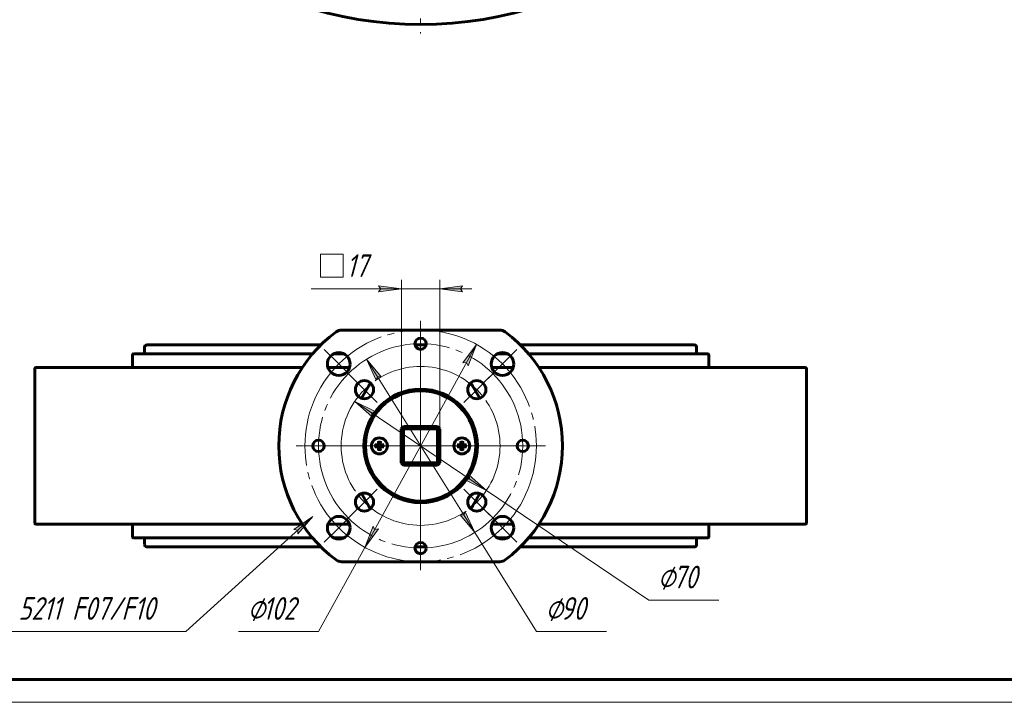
# Model space of a CAD drawing. Header units: millimetres. Extents: x 0 to 594, y 0 to 420.
# Tile 2 of 4: x 116 to 332, y 0 to 150. Entities that reach past the tile are written whole.
import ezdxf

# ---------------------------------------------------------------- set-up
doc = ezdxf.new("R2010")
doc.units = ezdxf.units.MM
for name, pattern in [('K5LT_AXLED', [28.899195, 24.399195, -1.5, 1.5, -1.5]), ('K5LT_BASIC', [0]), ('K5LT_THIN', [0])]:
    doc.linetypes.add(name, pattern=pattern)
doc.layers.add('Системный слой', color=7, linetype='Continuous')
doc.layers.add('Системный слой (1)', color=7, linetype='Continuous', true_color=0x6c6c6c)
doc.styles.add('KDIMTEXTSTYLE', font='txt', dxfattribs={"width": 0.96, "oblique": 15, "height": 5})
doc.styles.add('KTEXTSTYLE', font='txt', dxfattribs={"width": 0.96, "height": 5})
doc.dimstyles.new('KDIMSTYLE (0.50)', dxfattribs={"dimtxt": 5, "dimasz": 1, "dimexe": 2, "dimexo": 0, "dimgap": 1, "dimtad": 1, "dimlfac": 2, "dimtxsty": 'KDIMTEXTSTYLE', "dimsah": 1, "dimcen": 0, "dimdle": 1, "dimadec": 0, "dimazin": 0, "dimtfac": 0.667, "dimtmove": 0, "dimatfit": 3, "dimfxl": 1, "dimtvp": 1, "dimtolj": 1, "dimtzin": 0, "dimarcsym": 0})

# ---------------------------------------------------------------- blocks, each defined once
blk = doc.blocks.new('U1')
at = {"layer": 'Системный слой (1)', "color": 30, "linetype": 'K5LT_AXLED', "lineweight": 18, "true_color": 0xff8000}
blk.add_line((203.9, 234.23), (203.9, 147.23), dxfattribs=at)
blk = doc.blocks.new('D0')
at = {"layer": 'Системный слой (1)'}
for points in [[(255.09, 295.71), (257.75, 300), (254.07, 296.55), (254.9, 296.52)], [(150.05, 168.47), (153.72, 171.92), (152.9, 171.95), (152.7, 172.75)]]:
    blk.add_hatch(color=7, dxfattribs=at).paths.add_polyline_path(points)
at = {"layer": 'Системный слой (1)', "color": 7, "linetype": 'K5LT_THIN', "lineweight": 18, "true_color": 0xffffff}
for p, q in [((257.75, 300), (273.29, 318.98)), ((150.05, 168.47), (257.75, 300)), ((254.07, 296.55), (257.75, 300)), ((257.75, 300), (255.09, 295.71)), ((254.9, 296.52), (254.07, 296.55)), ((255.09, 295.71), (254.9, 296.52)), ((150.05, 168.47), (152.7, 172.75)), ((153.72, 171.92), (150.05, 168.47)), ((152.7, 172.75), (152.9, 171.95)), ((152.9, 171.95), (153.72, 171.92))]:
    blk.add_line(p, q, dxfattribs=at)
blk.add_wipeout([(275.29, 319.98), (275.29, 327.36), (288.98, 327.36), (288.98, 319.98)]).dxf.layer = 'Системный слой (1)'
blk.add_line((273.29, 318.98), (291.55, 318.98), dxfattribs=at)
at = {"layer": 'Системный слой (1)', "color": 7, "char_height": 5, "attachment_point": 1, "style": 'KTEXTSTYLE'}
for s, insert in [('\\fArial|b0|c204|p34;\\H5.0;\\W1.000;\\Q15;\\fGOST Type AU|b0|i0|c204|p34;\\Q15;\\W0.960;⌀', (275.29, 326.57)), ('\\fArial|b0|c204|p34;\\H5.0;\\W1.000;\\Q15;\\fGOST Type AU|b0|i0|c204|p34;\\Q15;\\W0.960;340', (278.6, 326.57))]:
    blk.add_mtext(s, dxfattribs=dict(at, insert=insert))
blk = doc.blocks.new('KDIMARROW_01')
at = {"layer": 'Системный слой'}
blk.add_hatch(color=0, dxfattribs=at).paths.add_polyline_path([(-5, -0.66), (0, 0), (-5, 0.66), (-4.5, 0)])
at = {"layer": 'Системный слой', "color": 0, "linetype": 'K5LT_THIN', "lineweight": 18}
for p, q in [((-4.5, 0), (-5, 0.66)), ((-5, 0.66), (0, 0)), ((0, 0), (-5, -0.66)), ((-5, -0.66), (-4.5, 0))]:
    blk.add_line(p, q, dxfattribs=at)
at = {"layer": 'Системный слой (1)', "color": 0, "linetype": 'K5LT_THIN', "lineweight": 18}
blk.add_line((203.9, 234.23), (203.4, 234.23), dxfattribs=at)
blk = doc.blocks.new('U8')
at = {"layer": 'Системный слой (1)', "color": 143, "linetype": 'K5LT_BASIC', "lineweight": 60, "true_color": 0x33acca}
for p, q in [((181.95, 78.71), (143.6, 78.71)), ((205.12, 78.71), (202.67, 78.71)), ((264.2, 78.71), (225.84, 78.71))]:
    blk.add_line(p, q, dxfattribs=at)
blk = doc.blocks.new('U9')
at = {"layer": 'Системный слой (1)', "color": 143, "linetype": 'K5LT_BASIC', "lineweight": 60, "true_color": 0x33acca}
for p, q in [((264.7, 78.21), (264.7, 76.71)), ((264.7, 36.21), (264.7, 34.71))]:
    blk.add_line(p, q, dxfattribs=at)
blk = doc.blocks.new('U10')
at = {"layer": 'Системный слой (1)', "color": 143, "linetype": 'K5LT_BASIC', "lineweight": 60, "true_color": 0x33acca}
for p, q in [((150.33, 34.21), (152.06, 34.21)), ((255.73, 34.21), (257.46, 34.21))]:
    blk.add_line(p, q, dxfattribs=at)
blk = doc.blocks.new('U11')
at = {"layer": 'Системный слой (1)', "color": 143, "linetype": 'K5LT_BASIC', "lineweight": 60, "true_color": 0x33acca}
for p, q in [((140.65, 36.21), (180.1, 36.21)), ((184.71, 36.21), (187.02, 36.21)), ((220.78, 36.21), (223.08, 36.21)), ((227.7, 36.21), (267.15, 36.21))]:
    blk.add_line(p, q, dxfattribs=at)
blk = doc.blocks.new('U12')
at = {"layer": 'Системный слой (1)', "color": 143, "linetype": 'K5LT_BASIC', "lineweight": 60, "true_color": 0x33acca}
for p, q in [((180.1, 76.71), (140.65, 76.71)), ((187.02, 76.71), (184.71, 76.71)), ((223.08, 76.71), (220.78, 76.71)), ((267.15, 76.71), (227.7, 76.71))]:
    blk.add_line(p, q, dxfattribs=at)
blk = doc.blocks.new('U13')
at = {"layer": 'Системный слой (1)', "color": 143, "linetype": 'K5LT_BASIC', "lineweight": 60, "true_color": 0x33acca}
for p, q in [((143.1, 78.21), (143.1, 76.71)), ((143.1, 36.21), (143.1, 34.71))]:
    blk.add_line(p, q, dxfattribs=at)
blk = doc.blocks.new('U14')
at = {"layer": 'Системный слой (1)', "color": 143, "linetype": 'K5LT_BASIC', "lineweight": 60, "true_color": 0x33acca}
for p, q in [((188.24, 73.71), (183.49, 73.71)), ((224.3, 73.71), (219.55, 73.71))]:
    blk.add_line(p, q, dxfattribs=at)
blk = doc.blocks.new('U15')
at = {"layer": 'Системный слой (1)', "color": 143, "linetype": 'K5LT_BASIC', "lineweight": 60, "true_color": 0x33acca}
for p, q in [((119.15, 39.21), (156.68, 39.21)), ((251.12, 39.21), (288.65, 39.21))]:
    blk.add_line(p, q, dxfattribs=at)
blk = doc.blocks.new('U16')
at = {"layer": 'Системный слой (1)', "color": 143, "linetype": 'K5LT_BASIC', "lineweight": 60, "true_color": 0x33acca}
for p, q in [((143.6, 34.21), (181.95, 34.21)), ((202.67, 34.21), (205.12, 34.21)), ((225.84, 34.21), (264.2, 34.21))]:
    blk.add_line(p, q, dxfattribs=at)
blk = doc.blocks.new('U17')
at = {"layer": 'Системный слой (1)', "color": 143, "linetype": 'K5LT_BASIC', "lineweight": 60, "true_color": 0x33acca}
for p, q in [((183.49, 39.21), (188.24, 39.21)), ((219.55, 39.21), (224.3, 39.21)), ((229.95, 39.21), (247.16, 39.21))]:
    blk.add_line(p, q, dxfattribs=at)
blk = doc.blocks.new('U18')
at = {"layer": 'Системный слой (1)', "color": 143, "linetype": 'K5LT_BASIC', "lineweight": 60, "true_color": 0x33acca}
for p, q in [((156.68, 73.71), (119.15, 73.71)), ((288.65, 73.71), (251.12, 73.71))]:
    blk.add_line(p, q, dxfattribs=at)
blk = doc.blocks.new('U19')
at = {"layer": 'Системный слой (1)', "color": 30, "linetype": 'K5LT_AXLED', "lineweight": 18, "true_color": 0xff8000}
for p, q in [((203.9, 83.96), (203.9, 56.46)), ((185.87, 74.49), (182.68, 77.67)), ((221.93, 74.49), (225.11, 77.67)), ((189.05, 71.3), (185.87, 74.49)), ((218.75, 71.3), (221.93, 74.49)), ((203.9, 56.46), (176.4, 56.46)), ((203.9, 56.46), (203.9, 28.96)), ((231.4, 56.46), (203.9, 56.46)), ((189.05, 41.61), (185.87, 38.42)), ((218.75, 41.61), (221.93, 38.42)), ((185.87, 38.42), (182.68, 35.24)), ((221.93, 38.42), (225.11, 35.24))]:
    blk.add_line(p, q, dxfattribs=at)
for start, end in [(45, 135), (135, 225), (315, 45), (225, 315)]:
    blk.add_arc((203.9, 56.46), 25.5, start, end, dxfattribs=at)
blk = doc.blocks.new('U20')
at = {"layer": 'Системный слой (1)', "color": 30, "linetype": 'K5LT_AXLED', "lineweight": 18, "true_color": 0xff8000}
for p, q in [((203.9, 75.96), (203.9, 56.46)), ((191.52, 68.83), (188.69, 71.66)), ((216.27, 68.83), (219.1, 71.66)), ((194.35, 66), (191.52, 68.83)), ((213.44, 66), (216.27, 68.83)), ((203.9, 56.46), (184.4, 56.46)), ((203.9, 56.46), (203.9, 36.96)), ((223.4, 56.46), (203.9, 56.46)), ((194.35, 46.91), (191.52, 44.08)), ((213.44, 46.91), (216.27, 44.08)), ((191.52, 44.08), (188.69, 41.25)), ((216.27, 44.08), (219.1, 41.25))]:
    blk.add_line(p, q, dxfattribs=at)
for start, end in [(45, 135), (135, 225), (315, 45), (225, 315)]:
    blk.add_arc((203.9, 56.46), 17.5, start, end, dxfattribs=at)
blk = doc.blocks.new('U21')
at = {"layer": 'Системный слой (1)', "color": 30, "linetype": 'K5LT_AXLED', "lineweight": 18, "true_color": 0xff8000}
for p, q in [((203.9, 82.21), (203.9, 78.96)), ((203.9, 78.96), (203.9, 56.46)), ((181.4, 56.46), (178.15, 56.46)), ((203.9, 56.46), (181.4, 56.46)), ((203.9, 56.46), (203.9, 33.96)), ((226.4, 56.46), (203.9, 56.46)), ((229.65, 56.46), (226.4, 56.46)), ((203.9, 33.96), (203.9, 30.71))]:
    blk.add_line(p, q, dxfattribs=at)
for start, end in [(90, 180), (0, 90), (180, 270), (270, 0)]:
    blk.add_arc((203.9, 56.46), 22.5, start, end, dxfattribs=at)
blk = doc.blocks.new('D6')
at = {"layer": 'Системный слой (1)'}
for points in [[(214.36, 74.1), (216.19, 78.8), (213.21, 74.73), (214.02, 74.85)], [(191.6, 34.12), (194.59, 38.18), (193.77, 38.06), (193.44, 38.81)]]:
    blk.add_hatch(color=7, dxfattribs=at).paths.add_polyline_path(points)
at = {"layer": 'Системный слой (1)', "color": 7, "linetype": 'K5LT_THIN', "lineweight": 18, "true_color": 0xffffff}
for p, q in [((216.19, 78.8), (191.6, 34.12)), ((213.21, 74.73), (216.19, 78.8)), ((216.19, 78.8), (214.36, 74.1)), ((214.02, 74.85), (213.21, 74.73)), ((214.36, 74.1), (214.02, 74.85)), ((191.6, 34.12), (193.44, 38.81)), ((194.59, 38.18), (191.6, 34.12)), ((193.44, 38.81), (193.77, 38.06)), ((193.77, 38.06), (194.59, 38.18)), ((191.6, 34.12), (181.4, 15.58))]:
    blk.add_line(p, q, dxfattribs=at)
blk.add_wipeout([(165.8, 16.58), (165.8, 23.96), (178.85, 23.96), (178.85, 16.58)]).dxf.layer = 'Системный слой (1)'
blk.add_line((181.4, 15.58), (163.8, 15.58), dxfattribs=at)
at = {"layer": 'Системный слой (1)', "color": 7, "char_height": 5, "attachment_point": 1, "style": 'KTEXTSTYLE'}
for s, insert in [('\\fArial|b0|c204|p34;\\H5.0;\\W1.000;\\Q15;\\fGOST Type AU|b0|i0|c204|p34;\\Q15;\\W0.960;⌀', (165.8, 23.16)), ('\\fArial|b0|c204|p34;\\H5.0;\\W1.000;\\Q15;\\fGOST Type AU|b0|i0|c204|p34;\\Q15;\\W0.960;102', (169.11, 23.16))]:
    blk.add_mtext(s, dxfattribs=dict(at, insert=insert))
blk = doc.blocks.new('D7')
at = {"layer": 'Системный слой (1)'}
for points in [[(195.19, 71.65), (191.99, 75.55), (194.08, 70.96), (194.37, 71.73)], [(215.81, 37.37), (213.72, 41.96), (213.42, 41.18), (212.6, 41.26)]]:
    blk.add_hatch(color=7, dxfattribs=at).paths.add_polyline_path(points)
at = {"layer": 'Системный слой (1)', "color": 7, "linetype": 'K5LT_THIN', "lineweight": 18, "true_color": 0xffffff}
for p, q in [((191.99, 75.55), (195.19, 71.65)), ((194.08, 70.96), (191.99, 75.55)), ((191.99, 75.55), (215.81, 37.37)), ((194.37, 71.73), (194.08, 70.96)), ((195.19, 71.65), (194.37, 71.73)), ((215.81, 37.37), (212.6, 41.26)), ((212.6, 41.26), (213.42, 41.18)), ((213.42, 41.18), (213.72, 41.96)), ((213.72, 41.96), (215.81, 37.37)), ((215.81, 37.37), (229.4, 15.58))]:
    blk.add_line(p, q, dxfattribs=at)
blk.add_wipeout([(231.4, 16.58), (231.4, 23.96), (242.42, 23.96), (242.42, 16.58)]).dxf.layer = 'Системный слой (1)'
blk.add_line((229.4, 15.58), (244.87, 15.58), dxfattribs=at)
at = {"layer": 'Системный слой (1)', "color": 7, "char_height": 5, "attachment_point": 1, "style": 'KTEXTSTYLE'}
for s, insert in [('\\fArial|b0|c204|p34;\\H5.0;\\W1.000;\\Q15;\\fGOST Type AU|b0|i0|c204|p34;\\Q15;\\W0.960;⌀', (231.4, 23.16)), ('\\fArial|b0|c204|p34;\\H5.0;\\W1.000;\\Q15;\\fGOST Type AU|b0|i0|c204|p34;\\Q15;\\W0.960;90', (234.7, 23.16))]:
    blk.add_mtext(s, dxfattribs=dict(at, insert=insert))
blk = doc.blocks.new('D8')
at = {"layer": 'Системный слой (1)'}
for points in [[(193.91, 64), (189.4, 66.26), (193.17, 62.91), (193.13, 63.74)], [(218.39, 46.65), (214.62, 50), (214.67, 49.17), (213.88, 48.91)]]:
    blk.add_hatch(color=7, dxfattribs=at).paths.add_polyline_path(points)
at = {"layer": 'Системный слой (1)', "color": 7, "linetype": 'K5LT_THIN', "lineweight": 18, "true_color": 0xffffff}
for p, q in [((189.4, 66.26), (193.91, 64)), ((193.17, 62.91), (189.4, 66.26)), ((189.4, 66.26), (218.39, 46.65)), ((193.91, 64), (193.13, 63.74)), ((193.13, 63.74), (193.17, 62.91)), ((214.67, 49.17), (214.62, 50)), ((214.62, 50), (218.39, 46.65)), ((213.88, 48.91), (214.67, 49.17)), ((218.39, 46.65), (213.88, 48.91)), ((218.39, 46.65), (254.15, 22.48))]:
    blk.add_line(p, q, dxfattribs=at)
blk.add_wipeout([(256.15, 23.48), (256.15, 30.87), (267.16, 30.87), (267.16, 23.48)]).dxf.layer = 'Системный слой (1)'
blk.add_line((254.15, 22.48), (269.62, 22.48), dxfattribs=at)
at = {"layer": 'Системный слой (1)', "color": 7, "char_height": 5, "attachment_point": 1, "style": 'KTEXTSTYLE'}
for s, insert in [('\\fArial|b0|c204|p34;\\H5.0;\\W1.000;\\Q15;\\fGOST Type AU|b0|i0|c204|p34;\\Q15;\\W0.960;⌀', (256.15, 30.07)), ('\\fArial|b0|c204|p34;\\H5.0;\\W1.000;\\Q15;\\fGOST Type AU|b0|i0|c204|p34;\\Q15;\\W0.960;70', (259.45, 30.07))]:
    blk.add_mtext(s, dxfattribs=dict(at, insert=insert))
blk = doc.blocks.new('D9')
at = {"layer": 'Системный слой (1)'}
blk.add_hatch(color=7, dxfattribs=at).paths.add_polyline_path([(212.65, 91.05), (213.15, 91.71), (208.15, 91.05), (213.15, 90.39)])
at = {"layer": 'Системный слой (1)', "color": 7, "linetype": 'K5LT_THIN', "lineweight": 18, "true_color": 0xffffff}
for p, q in [((199.65, 60.21), (199.65, 93.05)), ((208.15, 60.21), (208.15, 93.05)), ((213.15, 91.71), (208.15, 91.05)), ((212.65, 91.05), (213.15, 91.71)), ((199.65, 91.05), (208.15, 91.05)), ((208.15, 91.05), (213.15, 90.39)), ((208.15, 91.05), (215.15, 91.05)), ((213.15, 90.39), (212.65, 91.05))]:
    blk.add_line(p, q, dxfattribs=at)
blk.add_wipeout([(181.82, 92.05), (181.82, 99.43), (194.13, 99.43), (194.13, 92.05)]).dxf.layer = 'Системный слой (1)'
at = {"layer": 'Системный слой (1)'}
blk.add_hatch(color=7, dxfattribs=at).paths.add_polyline_path([(194.65, 90.39), (199.65, 91.05), (194.65, 91.71), (195.15, 91.05)])
at = {"layer": 'Системный слой (1)', "color": 7, "linetype": 'K5LT_THIN', "lineweight": 18, "true_color": 0xffffff}
for p, q in [((181.82, 93.64), (181.82, 98.64)), ((181.82, 98.64), (186.82, 98.64)), ((186.82, 98.64), (186.82, 93.64)), ((186.82, 93.64), (181.82, 93.64)), ((199.65, 91.05), (194.65, 91.71)), ((194.65, 91.71), (195.15, 91.05)), ((199.65, 91.05), (179.82, 91.05)), ((199.65, 91.05), (192.65, 91.05)), ((195.15, 91.05), (194.65, 90.39)), ((194.65, 90.39), (199.65, 91.05))]:
    blk.add_line(p, q, dxfattribs=at)
at = {"layer": 'Системный слой (1)', "color": 7, "insert": (187.54, 98.64), "char_height": 5, "attachment_point": 1, "style": 'KTEXTSTYLE'}
blk.add_mtext('\\fArial|b0|c204|p34;\\H5.0;\\W1.000;\\Q15;\\fGOST Type AU|b0|i0|c204|p34;\\Q15;\\W0.960;17', dxfattribs=at)
blk = doc.blocks.new('U22')
at = {"layer": 'Системный слой (1)'}
blk.add_hatch(color=7, dxfattribs=at).paths.add_polyline_path([(176.88, 37.08), (180.15, 40.92), (176, 38.06), (176.81, 37.9)])
at = {"layer": 'Системный слой (1)', "color": 7, "linetype": 'K5LT_THIN', "lineweight": 18, "true_color": 0xffffff}
for p, q in [((152.15, 15.58), (180.15, 40.92)), ((176, 38.06), (180.15, 40.92)), ((180.15, 40.92), (176.88, 37.08)), ((176.81, 37.9), (176, 38.06)), ((176.88, 37.08), (176.81, 37.9)), ((152.15, 15.58), (103.2, 15.58))]:
    blk.add_line(p, q, dxfattribs=at)
at = {"layer": 'Системный слой (1)', "color": 7, "insert": (105.2, 23.16), "char_height": 5, "attachment_point": 1, "style": 'KTEXTSTYLE'}
blk.add_mtext('\\fArial|b0|c204|p34;\\H5.0;\\W1.000;\\Q15;\\fGOST Type AU|b0|i0|c204|p34;\\Q15;\\W0.960;ISO 5211 F07/F10', dxfattribs=at)
blk = doc.blocks.new('U23')
at = {"color": 143, "linetype": 'K5LT_BASIC', "lineweight": 60, "true_color": 0x33acca}
blk.add_line((589, 5), (20, 5), dxfattribs=at)
at = {"color": 7, "linetype": 'K5LT_THIN', "lineweight": 18, "true_color": 0xffffff}
blk.add_line((594, 0), (0, 0), dxfattribs=at)

msp = doc.modelspace()

# ---------------------------------------------------------------- linework, layer by layer
at = {"layer": 'Системный слой (1)', "color": 143, "linetype": 'K5LT_BASIC', "lineweight": 60, "true_color": 0x33acca}
for p, q in [((221.3129, 81.9556), (186.4812, 81.9556)), ((140.3971, 73.7056), (140.3971, 76.4556)), ((267.3971, 73.7056), (267.3971, 76.4556)), ((118.8971, 73.4556), (118.8971, 39.4556)), ((157.2173, 73.7056), (156.6768, 73.7056)), ((177.8394, 73.7056), (157.2173, 73.7056)), ((250.5768, 73.7056), (229.9547, 73.7056)), ((251.1173, 73.7056), (250.5768, 73.7056)), ((288.8971, 73.4556), (288.8971, 39.4556)), ((190.8595, 66.9432), (192.4544, 69.7056)), ((215.3397, 69.7056), (216.9346, 66.9432)), ((200.1471, 60.7056), (199.6471, 60.2056)), ((199.6471, 60.2056), (199.6471, 52.7056)), ((200.1471, 60.2056), (199.6471, 60.2056)), ((200.1471, 60.7056), (200.1471, 60.2056)), ((207.6471, 60.7056), (200.1471, 60.7056)), ((207.6471, 60.2056), (200.1471, 60.2056)), ((200.1471, 60.2056), (200.1471, 52.7056)), ((207.6471, 60.7056), (207.6471, 60.2056)), ((207.6471, 60.7056), (208.1471, 60.2056)), ((207.6471, 52.7056), (207.6471, 60.2056)), ((208.1471, 60.2056), (207.6471, 60.2056)), ((208.1471, 52.7056), (208.1471, 60.2056)), ((194.0077, 56.6623), (193.9818, 56.6698)), ((194.5989, 57.287), (194.6065, 57.261)), ((195.0198, 57.261), (195.0273, 57.287)), ((195.6444, 56.6698), (195.6185, 56.6623)), ((212.1756, 56.6623), (212.1497, 56.6698)), ((212.7668, 57.287), (212.7744, 57.261)), ((213.1877, 57.261), (213.1952, 57.287)), ((213.8123, 56.6698), (213.7864, 56.6623)), ((193.9818, 56.2414), (194.0077, 56.249)), ((194.6065, 55.6503), (194.5989, 55.6243)), ((195.0273, 55.6243), (195.0198, 55.6503)), ((195.6185, 56.249), (195.6444, 56.2414)), ((212.1497, 56.2414), (212.1756, 56.249)), ((212.7744, 55.6503), (212.7668, 55.6243)), ((213.1952, 55.6243), (213.1877, 55.6503)), ((213.7864, 56.249), (213.8123, 56.2414)), ((200.1471, 52.2056), (199.6471, 52.7056)), ((200.1471, 52.7056), (199.6471, 52.7056)), ((200.1471, 52.7056), (200.1471, 52.2056)), ((200.1471, 52.7056), (207.6471, 52.7056)), ((200.1471, 52.2056), (207.6471, 52.2056)), ((208.1471, 52.7056), (207.6471, 52.2056)), ((207.6471, 52.7056), (208.1471, 52.7056)), ((207.6471, 52.7056), (207.6471, 52.2056)), ((192.4544, 43.2056), (190.8595, 45.9681)), ((216.9346, 45.9681), (215.3397, 43.2056)), ((140.3971, 36.4556), (140.3971, 39.2056)), ((156.6768, 39.2056), (157.2173, 39.2056)), ((157.2173, 39.2056), (177.8394, 39.2056)), ((229.9547, 39.2056), (250.5768, 39.2056)), ((250.5768, 39.2056), (251.1173, 39.2056)), ((267.3971, 36.4556), (267.3971, 39.2056)), ((249.8221, 34.2056), (255.5781, 34.2056)), ((186.4812, 30.9556), (221.3129, 30.9556))]:
    msp.add_line(p, q, dxfattribs=at)
for centre, radius in [((203.8971, 78.9556), 1.25), ((185.8658, 74.4869), 2.5), ((221.9283, 74.4869), 2.5), ((191.5227, 68.83), 2), ((216.2714, 68.83), 2), ((203.8971, 56.4556), 12.4), ((203.8971, 56.4556), 12.15), ((181.3971, 56.4556), 1.25), ((194.8131, 56.4556), 1.75), ((212.981, 56.4556), 1.75), ((226.3971, 56.4556), 1.25), ((191.5227, 44.0813), 2), ((216.2714, 44.0813), 2), ((185.8658, 38.4244), 2.5), ((221.9283, 38.4244), 2.5), ((203.8971, 33.9556), 1.25)]:
    msp.add_circle(centre, radius, dxfattribs=at)
for centre, radius, start, end in [((203.8971, 234.2325), 85, 123.860362, 56.139638), ((203.8971, 56.4556), 31.25, 126.542174, 233.457826), ((186.4812, 79.9556), 2, 90, 126.542174), ((221.3129, 79.9556), 2, 53.457826, 90), ((203.8971, 56.4556), 31.25, 306.542174, 53.457826), ((143.5971, 78.2056), 0.5, 90, 180), ((264.1971, 78.2056), 0.5, 0, 90), ((140.6471, 76.4556), 0.25, 90, 180), ((267.1471, 76.4556), 0.25, 0, 90), ((119.1471, 73.4556), 0.25, 90, 180), ((288.6471, 73.4556), 0.25, 0, 90), ((195.0525, 68.2056), 3, 136.057997, 150), ((212.7417, 68.2056), 3, 30, 43.942003), ((203.8971, 56.4556), 12.5, 180, 90), ((203.8971, 56.4556), 12.5, 90, 180), ((194.8131, 56.4556), 0.8315, 165.609395, 180), ((194.8131, 56.4556), 0.8315, 180, 194.390605), ((194.8131, 56.4556), 0.8315, 75.609395, 104.390605), ((194.8131, 56.4556), 0.8315, 345.609395, 14.390605), ((212.981, 56.4556), 0.8315, 165.609395, 180), ((212.981, 56.4556), 0.8315, 180, 194.390605), ((212.981, 56.4556), 0.8315, 75.609395, 104.390605), ((212.981, 56.4556), 0.8315, 345.609395, 14.390605), ((194.8131, 56.4556), 0.8315, 255.609395, 284.390605), ((212.981, 56.4556), 0.8315, 255.609395, 284.390605), ((195.0525, 44.7056), 3, 210, 223.942003), ((212.7417, 44.7056), 3, 316.057997, 330), ((119.1471, 39.4556), 0.25, 180, 270), ((288.6471, 39.4556), 0.25, 270, 0), ((140.6471, 36.4556), 0.25, 180, 270), ((143.5971, 34.7056), 0.5, 180, 270), ((264.1971, 34.7056), 0.5, 270, 0), ((267.1471, 36.4556), 0.25, 270, 0), ((186.4812, 32.9556), 2, 233.457826, 270), ((221.3129, 32.9556), 2, 270, 306.542174)]:
    msp.add_arc(centre, radius, start, end, dxfattribs=at)
for centre, major_axis, start_param, end_param in [((194.8041, 56.3717), (-2.6136, 0.281), -1.45263383, -1.19050063), ((194.8971, 56.4647), (0.281, -2.6136), 4.33209329, 4.59422648), ((194.7291, 56.4647), (0.281, 2.6136), -1.45263383, -1.19050063), ((194.8221, 56.3717), (-2.6136, -0.281), 4.33209329, 4.59422648), ((212.972, 56.3717), (-2.6136, 0.281), -1.45263383, -1.19050063), ((213.065, 56.4647), (0.281, -2.6136), 4.33209329, 4.59422648), ((212.897, 56.4647), (0.281, 2.6136), -1.45263383, -1.19050063), ((212.99, 56.3717), (-2.6136, -0.281), 4.33209329, 4.59422648), ((194.8041, 56.5396), (2.6136, 0.281), 4.33209329, 4.59422648), ((194.8971, 56.4466), (-0.281, -2.6136), -1.45263383, -1.19050063), ((194.7291, 56.4466), (-0.281, 2.6136), 4.33209329, 4.59422648), ((194.8221, 56.5396), (2.6136, -0.281), -1.45263383, -1.19050063), ((212.972, 56.5396), (2.6136, 0.281), 4.33209329, 4.59422648), ((213.065, 56.4466), (-0.281, -2.6136), -1.45263383, -1.19050063), ((212.897, 56.4466), (-0.281, 2.6136), 4.33209329, 4.59422648), ((212.99, 56.5396), (2.6136, -0.281), -1.45263383, -1.19050063)]:
    msp.add_ellipse(centre, major_axis=major_axis, ratio=0.08715574, start_param=start_param, end_param=end_param, dxfattribs=at)
for points, knots in [([(193.8567, 56.6875), (193.8679, 56.6867), (193.882, 56.6854), (193.9063, 56.6828), (193.9207, 56.681), (193.9432, 56.6777), (193.9553, 56.6757), (193.9706, 56.6727), (193.9773, 56.6711), (193.9818, 56.6698)], [0.022377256, 0.022377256, 0.022377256, 0.022377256, 0.0296041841, 0.0296041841, 0.0370153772, 0.0370153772, 0.0443605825, 0.0443605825, 0.0503277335, 0.0503277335, 0.0503277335, 0.0503277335]), ([(194.6848, 56.7535), (194.6852, 56.7506), (194.6856, 56.7478), (194.6873, 56.7293), (194.6863, 56.7133), (194.6804, 56.6861), (194.6757, 56.6726), (194.6621, 56.6471), (194.6531, 56.6352), (194.6335, 56.6156), (194.6216, 56.6067), (194.5962, 56.5931), (194.5827, 56.5883), (194.5554, 56.5825), (194.5395, 56.5814), (194.521, 56.5832), (194.5181, 56.5835), (194.5152, 56.584)], [0.1297780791, 0.1297780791, 0.1297780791, 0.1297780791, 0.1315913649, 0.1315913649, 0.1413139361, 0.1413139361, 0.1496233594, 0.1496233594, 0.1579327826, 0.1579327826, 0.1662422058, 0.1662422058, 0.1745516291, 0.1745516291, 0.1842742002, 0.1842742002, 0.1860874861, 0.1860874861, 0.1860874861, 0.1860874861]), ([(194.6378, 56.7485), (194.639, 56.7352), (194.6378, 56.7208), (194.6297, 56.6936), (194.6228, 56.6808), (194.6059, 56.66), (194.5949, 56.6506), (194.5701, 56.637), (194.5563, 56.6327), (194.5357, 56.6303), (194.528, 56.6302), (194.5203, 56.631)], [0, 0, 0, 0, 0.0080388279, 0.0080388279, 0.0160776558, 0.0160776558, 0.0240858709, 0.0240858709, 0.0320940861, 0.0320940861, 0.0365543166, 0.0365543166, 0.0365543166, 0.0365543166]), ([(194.5989, 57.287), (194.5976, 57.2915), (194.5961, 57.2981), (194.593, 57.3135), (194.591, 57.3255), (194.5878, 57.348), (194.586, 57.3625), (194.5834, 57.3867), (194.5821, 57.4008), (194.5813, 57.4121)], [0.0676746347, 0.0676746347, 0.0676746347, 0.0676746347, 0.0736417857, 0.0736417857, 0.080986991, 0.080986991, 0.0883981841, 0.0883981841, 0.0956251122, 0.0956251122, 0.0956251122, 0.0956251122]), ([(195.111, 56.584), (195.1081, 56.5835), (195.1052, 56.5832), (195.0868, 56.5814), (195.0708, 56.5825), (195.0436, 56.5883), (195.0301, 56.5931), (195.0046, 56.6067), (194.9927, 56.6156), (194.9731, 56.6352), (194.9642, 56.6471), (194.9505, 56.6726), (194.9458, 56.6861), (194.9399, 56.7133), (194.9389, 56.7293), (194.9407, 56.7478), (194.941, 56.7506), (194.9415, 56.7535)], [0.1297780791, 0.1297780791, 0.1297780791, 0.1297780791, 0.1315913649, 0.1315913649, 0.1413139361, 0.1413139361, 0.1496233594, 0.1496233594, 0.1579327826, 0.1579327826, 0.1662422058, 0.1662422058, 0.1745516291, 0.1745516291, 0.1842742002, 0.1842742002, 0.1860874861, 0.1860874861, 0.1860874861, 0.1860874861]), ([(195.1059, 56.631), (195.0927, 56.6297), (195.0783, 56.6309), (195.0511, 56.6391), (195.0383, 56.646), (195.0175, 56.6628), (195.0081, 56.6738), (194.9944, 56.6986), (194.9902, 56.7125), (194.9878, 56.733), (194.9877, 56.7407), (194.9885, 56.7485)], [0, 0, 0, 0, 0.0080388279, 0.0080388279, 0.0160776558, 0.0160776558, 0.0240858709, 0.0240858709, 0.0320940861, 0.0320940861, 0.0365543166, 0.0365543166, 0.0365543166, 0.0365543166]), ([(195.045, 57.4121), (195.0441, 57.4008), (195.0429, 57.3867), (195.0403, 57.3625), (195.0385, 57.348), (195.0352, 57.3255), (195.0332, 57.3135), (195.0302, 57.2981), (195.0286, 57.2915), (195.0273, 57.287)], [0.022377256, 0.022377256, 0.022377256, 0.022377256, 0.0296041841, 0.0296041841, 0.0370153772, 0.0370153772, 0.0443605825, 0.0443605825, 0.0503277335, 0.0503277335, 0.0503277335, 0.0503277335]), ([(195.6444, 56.6698), (195.6489, 56.6711), (195.6556, 56.6727), (195.671, 56.6757), (195.683, 56.6777), (195.7055, 56.681), (195.7199, 56.6828), (195.7442, 56.6854), (195.7583, 56.6867), (195.7695, 56.6875)], [0.0676746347, 0.0676746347, 0.0676746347, 0.0676746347, 0.0736417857, 0.0736417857, 0.080986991, 0.080986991, 0.0883981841, 0.0883981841, 0.0956251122, 0.0956251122, 0.0956251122, 0.0956251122]), ([(212.0246, 56.6875), (212.0358, 56.6867), (212.0499, 56.6854), (212.0742, 56.6828), (212.0886, 56.681), (212.1111, 56.6777), (212.1231, 56.6757), (212.1385, 56.6727), (212.1452, 56.6711), (212.1497, 56.6698)], [0.022377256, 0.022377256, 0.022377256, 0.022377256, 0.0296041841, 0.0296041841, 0.0370153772, 0.0370153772, 0.0443605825, 0.0443605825, 0.0503277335, 0.0503277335, 0.0503277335, 0.0503277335]), ([(212.8527, 56.7535), (212.8531, 56.7506), (212.8535, 56.7478), (212.8552, 56.7293), (212.8542, 56.7133), (212.8483, 56.6861), (212.8436, 56.6726), (212.8299, 56.6471), (212.821, 56.6352), (212.8014, 56.6156), (212.7895, 56.6067), (212.7641, 56.5931), (212.7505, 56.5883), (212.7233, 56.5825), (212.7074, 56.5814), (212.6889, 56.5832), (212.686, 56.5835), (212.6831, 56.584)], [0.1297780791, 0.1297780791, 0.1297780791, 0.1297780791, 0.1315913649, 0.1315913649, 0.1413139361, 0.1413139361, 0.1496233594, 0.1496233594, 0.1579327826, 0.1579327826, 0.1662422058, 0.1662422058, 0.1745516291, 0.1745516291, 0.1842742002, 0.1842742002, 0.1860874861, 0.1860874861, 0.1860874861, 0.1860874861]), ([(212.8057, 56.7485), (212.8069, 56.7352), (212.8057, 56.7208), (212.7976, 56.6936), (212.7906, 56.6808), (212.7738, 56.66), (212.7628, 56.6506), (212.738, 56.637), (212.7242, 56.6327), (212.7036, 56.6303), (212.6959, 56.6302), (212.6882, 56.631)], [0, 0, 0, 0, 0.0080388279, 0.0080388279, 0.0160776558, 0.0160776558, 0.0240858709, 0.0240858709, 0.0320940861, 0.0320940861, 0.0365543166, 0.0365543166, 0.0365543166, 0.0365543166]), ([(212.7668, 57.287), (212.7655, 57.2915), (212.764, 57.2981), (212.7609, 57.3135), (212.7589, 57.3255), (212.7557, 57.348), (212.7539, 57.3625), (212.7513, 57.3867), (212.75, 57.4008), (212.7492, 57.4121)], [0.0676746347, 0.0676746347, 0.0676746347, 0.0676746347, 0.0736417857, 0.0736417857, 0.080986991, 0.080986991, 0.0883981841, 0.0883981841, 0.0956251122, 0.0956251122, 0.0956251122, 0.0956251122]), ([(213.2789, 56.584), (213.276, 56.5835), (213.2731, 56.5832), (213.2547, 56.5814), (213.2387, 56.5825), (213.2115, 56.5883), (213.1979, 56.5931), (213.1725, 56.6067), (213.1606, 56.6156), (213.141, 56.6352), (213.1321, 56.6471), (213.1184, 56.6726), (213.1137, 56.6861), (213.1078, 56.7133), (213.1068, 56.7293), (213.1086, 56.7478), (213.1089, 56.7506), (213.1094, 56.7535)], [0.1297780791, 0.1297780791, 0.1297780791, 0.1297780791, 0.1315913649, 0.1315913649, 0.1413139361, 0.1413139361, 0.1496233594, 0.1496233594, 0.1579327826, 0.1579327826, 0.1662422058, 0.1662422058, 0.1745516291, 0.1745516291, 0.1842742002, 0.1842742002, 0.1860874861, 0.1860874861, 0.1860874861, 0.1860874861]), ([(213.2738, 56.631), (213.2606, 56.6297), (213.2462, 56.6309), (213.219, 56.6391), (213.2062, 56.646), (213.1854, 56.6628), (213.176, 56.6738), (213.1623, 56.6986), (213.1581, 56.7125), (213.1557, 56.733), (213.1556, 56.7407), (213.1564, 56.7485)], [0, 0, 0, 0, 0.0080388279, 0.0080388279, 0.0160776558, 0.0160776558, 0.0240858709, 0.0240858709, 0.0320940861, 0.0320940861, 0.0365543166, 0.0365543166, 0.0365543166, 0.0365543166]), ([(213.2129, 57.4121), (213.212, 57.4008), (213.2108, 57.3867), (213.2082, 57.3625), (213.2063, 57.348), (213.2031, 57.3255), (213.2011, 57.3135), (213.1981, 57.2981), (213.1965, 57.2915), (213.1952, 57.287)], [0.022377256, 0.022377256, 0.022377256, 0.022377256, 0.0296041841, 0.0296041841, 0.0370153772, 0.0370153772, 0.0443605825, 0.0443605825, 0.0503277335, 0.0503277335, 0.0503277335, 0.0503277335]), ([(213.8123, 56.6698), (213.8168, 56.6711), (213.8235, 56.6727), (213.8389, 56.6757), (213.8509, 56.6777), (213.8734, 56.681), (213.8878, 56.6828), (213.9121, 56.6854), (213.9262, 56.6867), (213.9374, 56.6875)], [0.0676746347, 0.0676746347, 0.0676746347, 0.0676746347, 0.0736417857, 0.0736417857, 0.080986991, 0.080986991, 0.0883981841, 0.0883981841, 0.0956251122, 0.0956251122, 0.0956251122, 0.0956251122]), ([(193.9818, 56.2414), (193.9773, 56.2401), (193.9706, 56.2386), (193.9553, 56.2356), (193.9432, 56.2335), (193.9207, 56.2303), (193.9063, 56.2285), (193.882, 56.2259), (193.8679, 56.2246), (193.8567, 56.2238)], [0.0676746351, 0.0676746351, 0.0676746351, 0.0676746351, 0.073641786, 0.073641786, 0.0809869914, 0.0809869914, 0.0883981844, 0.0883981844, 0.0956251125, 0.0956251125, 0.0956251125, 0.0956251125]), ([(194.5152, 56.3273), (194.5181, 56.3277), (194.521, 56.3281), (194.5395, 56.3298), (194.5554, 56.3288), (194.5827, 56.3229), (194.5962, 56.3182), (194.6216, 56.3046), (194.6335, 56.2956), (194.6531, 56.2761), (194.6621, 56.2641), (194.6757, 56.2387), (194.6804, 56.2252), (194.6863, 56.1979), (194.6873, 56.182), (194.6856, 56.1635), (194.6852, 56.1606), (194.6848, 56.1578)], [0.1297780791, 0.1297780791, 0.1297780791, 0.1297780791, 0.1315913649, 0.1315913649, 0.1413139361, 0.1413139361, 0.1496233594, 0.1496233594, 0.1579327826, 0.1579327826, 0.1662422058, 0.1662422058, 0.1745516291, 0.1745516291, 0.1842742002, 0.1842742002, 0.1860874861, 0.1860874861, 0.1860874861, 0.1860874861]), ([(194.5203, 56.2803), (194.5335, 56.2816), (194.548, 56.2803), (194.5752, 56.2722), (194.5879, 56.2653), (194.6087, 56.2485), (194.6181, 56.2374), (194.6318, 56.2126), (194.636, 56.1988), (194.6384, 56.1783), (194.6385, 56.1705), (194.6378, 56.1628)], [0, 0, 0, 0, 0.0080388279, 0.0080388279, 0.0160776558, 0.0160776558, 0.0240858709, 0.0240858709, 0.0320940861, 0.0320940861, 0.0365543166, 0.0365543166, 0.0365543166, 0.0365543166]), ([(194.5813, 55.4992), (194.5821, 55.5105), (194.5834, 55.5245), (194.586, 55.5488), (194.5878, 55.5632), (194.591, 55.5857), (194.593, 55.5978), (194.5961, 55.6132), (194.5976, 55.6198), (194.5989, 55.6243)], [0.022377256, 0.022377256, 0.022377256, 0.022377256, 0.0296041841, 0.0296041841, 0.0370153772, 0.0370153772, 0.0443605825, 0.0443605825, 0.0503277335, 0.0503277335, 0.0503277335, 0.0503277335]), ([(194.9415, 56.1578), (194.941, 56.1606), (194.9407, 56.1635), (194.9389, 56.182), (194.9399, 56.1979), (194.9458, 56.2252), (194.9505, 56.2387), (194.9642, 56.2641), (194.9731, 56.2761), (194.9927, 56.2956), (195.0046, 56.3046), (195.0301, 56.3182), (195.0436, 56.3229), (195.0708, 56.3288), (195.0868, 56.3298), (195.1052, 56.3281), (195.1081, 56.3277), (195.111, 56.3273)], [0.1297780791, 0.1297780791, 0.1297780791, 0.1297780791, 0.1315913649, 0.1315913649, 0.1413139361, 0.1413139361, 0.1496233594, 0.1496233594, 0.1579327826, 0.1579327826, 0.1662422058, 0.1662422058, 0.1745516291, 0.1745516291, 0.1842742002, 0.1842742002, 0.1860874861, 0.1860874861, 0.1860874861, 0.1860874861]), ([(194.9885, 56.1628), (194.9872, 56.1761), (194.9884, 56.1905), (194.9966, 56.2177), (195.0035, 56.2305), (195.0203, 56.2512), (195.0313, 56.2607), (195.0561, 56.2743), (195.0699, 56.2785), (195.0905, 56.2809), (195.0982, 56.281), (195.1059, 56.2803)], [0, 0, 0, 0, 0.0080388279, 0.0080388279, 0.0160776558, 0.0160776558, 0.0240858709, 0.0240858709, 0.0320940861, 0.0320940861, 0.0365543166, 0.0365543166, 0.0365543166, 0.0365543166]), ([(195.0273, 55.6243), (195.0286, 55.6198), (195.0302, 55.6132), (195.0332, 55.5978), (195.0352, 55.5857), (195.0385, 55.5632), (195.0403, 55.5488), (195.0429, 55.5245), (195.0441, 55.5105), (195.045, 55.4992)], [0.0676746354, 0.0676746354, 0.0676746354, 0.0676746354, 0.0736417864, 0.0736417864, 0.0809869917, 0.0809869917, 0.0883981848, 0.0883981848, 0.0956251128, 0.0956251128, 0.0956251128, 0.0956251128]), ([(195.7695, 56.2238), (195.7583, 56.2246), (195.7442, 56.2259), (195.7199, 56.2285), (195.7055, 56.2303), (195.683, 56.2335), (195.671, 56.2356), (195.6556, 56.2386), (195.6489, 56.2401), (195.6444, 56.2414)], [0.022377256, 0.022377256, 0.022377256, 0.022377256, 0.0296041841, 0.0296041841, 0.0370153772, 0.0370153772, 0.0443605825, 0.0443605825, 0.0503277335, 0.0503277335, 0.0503277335, 0.0503277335]), ([(212.1497, 56.2414), (212.1452, 56.2401), (212.1385, 56.2386), (212.1231, 56.2356), (212.1111, 56.2335), (212.0886, 56.2303), (212.0742, 56.2285), (212.0499, 56.2259), (212.0358, 56.2246), (212.0246, 56.2238)], [0.0676746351, 0.0676746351, 0.0676746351, 0.0676746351, 0.073641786, 0.073641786, 0.0809869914, 0.0809869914, 0.0883981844, 0.0883981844, 0.0956251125, 0.0956251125, 0.0956251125, 0.0956251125]), ([(212.6831, 56.3273), (212.686, 56.3277), (212.6889, 56.3281), (212.7074, 56.3298), (212.7233, 56.3288), (212.7505, 56.3229), (212.7641, 56.3182), (212.7895, 56.3046), (212.8014, 56.2956), (212.821, 56.2761), (212.8299, 56.2641), (212.8436, 56.2387), (212.8483, 56.2252), (212.8542, 56.1979), (212.8552, 56.182), (212.8535, 56.1635), (212.8531, 56.1606), (212.8527, 56.1578)], [0.1297780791, 0.1297780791, 0.1297780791, 0.1297780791, 0.1315913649, 0.1315913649, 0.1413139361, 0.1413139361, 0.1496233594, 0.1496233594, 0.1579327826, 0.1579327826, 0.1662422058, 0.1662422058, 0.1745516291, 0.1745516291, 0.1842742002, 0.1842742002, 0.1860874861, 0.1860874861, 0.1860874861, 0.1860874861]), ([(212.6882, 56.2803), (212.7014, 56.2816), (212.7159, 56.2803), (212.7431, 56.2722), (212.7558, 56.2653), (212.7766, 56.2485), (212.786, 56.2374), (212.7997, 56.2126), (212.8039, 56.1988), (212.8063, 56.1783), (212.8064, 56.1705), (212.8057, 56.1628)], [0, 0, 0, 0, 0.0080388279, 0.0080388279, 0.0160776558, 0.0160776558, 0.0240858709, 0.0240858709, 0.0320940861, 0.0320940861, 0.0365543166, 0.0365543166, 0.0365543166, 0.0365543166]), ([(212.7492, 55.4992), (212.75, 55.5105), (212.7513, 55.5245), (212.7539, 55.5488), (212.7557, 55.5632), (212.7589, 55.5857), (212.7609, 55.5978), (212.764, 55.6132), (212.7655, 55.6198), (212.7668, 55.6243)], [0.022377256, 0.022377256, 0.022377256, 0.022377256, 0.0296041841, 0.0296041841, 0.0370153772, 0.0370153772, 0.0443605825, 0.0443605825, 0.0503277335, 0.0503277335, 0.0503277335, 0.0503277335]), ([(213.1094, 56.1578), (213.1089, 56.1606), (213.1086, 56.1635), (213.1068, 56.182), (213.1078, 56.1979), (213.1137, 56.2252), (213.1184, 56.2387), (213.1321, 56.2641), (213.141, 56.2761), (213.1606, 56.2956), (213.1725, 56.3046), (213.1979, 56.3182), (213.2115, 56.3229), (213.2387, 56.3288), (213.2547, 56.3298), (213.2731, 56.3281), (213.276, 56.3277), (213.2789, 56.3273)], [0.1297780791, 0.1297780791, 0.1297780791, 0.1297780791, 0.1315913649, 0.1315913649, 0.1413139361, 0.1413139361, 0.1496233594, 0.1496233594, 0.1579327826, 0.1579327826, 0.1662422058, 0.1662422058, 0.1745516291, 0.1745516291, 0.1842742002, 0.1842742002, 0.1860874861, 0.1860874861, 0.1860874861, 0.1860874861]), ([(213.1564, 56.1628), (213.1551, 56.1761), (213.1563, 56.1905), (213.1645, 56.2177), (213.1714, 56.2305), (213.1882, 56.2512), (213.1992, 56.2607), (213.224, 56.2743), (213.2378, 56.2785), (213.2584, 56.2809), (213.2661, 56.281), (213.2738, 56.2803)], [0, 0, 0, 0, 0.0080388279, 0.0080388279, 0.0160776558, 0.0160776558, 0.0240858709, 0.0240858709, 0.0320940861, 0.0320940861, 0.0365543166, 0.0365543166, 0.0365543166, 0.0365543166]), ([(213.1952, 55.6243), (213.1965, 55.6198), (213.1981, 55.6132), (213.2011, 55.5978), (213.2031, 55.5857), (213.2063, 55.5632), (213.2082, 55.5488), (213.2108, 55.5245), (213.212, 55.5105), (213.2129, 55.4992)], [0.0676746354, 0.0676746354, 0.0676746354, 0.0676746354, 0.0736417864, 0.0736417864, 0.0809869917, 0.0809869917, 0.0883981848, 0.0883981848, 0.0956251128, 0.0956251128, 0.0956251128, 0.0956251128]), ([(213.9374, 56.2238), (213.9262, 56.2246), (213.9121, 56.2259), (213.8878, 56.2285), (213.8734, 56.2303), (213.8509, 56.2335), (213.8389, 56.2356), (213.8235, 56.2386), (213.8168, 56.2401), (213.8123, 56.2414)], [0.022377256, 0.022377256, 0.022377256, 0.022377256, 0.0296041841, 0.0296041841, 0.0370153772, 0.0370153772, 0.0443605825, 0.0443605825, 0.0503277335, 0.0503277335, 0.0503277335, 0.0503277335])]:
    msp.add_open_spline(points, degree=3, knots=knots, dxfattribs=at)
for points, weights in [([(194.5152, 56.584), (194.3735, 56.6057), (194.0077, 56.6623)], [2.26323624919, 1.68197218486, 1]), ([(194.6065, 57.261), (194.663, 56.8952), (194.6848, 56.7535)], [1, 1.68197218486, 2.26323624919]), ([(194.9415, 56.7535), (194.9632, 56.8952), (195.0198, 57.261)], [2.26323624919, 1.68197218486, 1]), ([(195.6185, 56.6623), (195.2527, 56.6057), (195.111, 56.584)], [1, 1.68197218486, 2.26323624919]), ([(212.6831, 56.584), (212.5414, 56.6057), (212.1756, 56.6623)], [2.26323624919, 1.68197218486, 1]), ([(212.7744, 57.261), (212.8309, 56.8952), (212.8527, 56.7535)], [1, 1.68197218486, 2.26323624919]), ([(213.1094, 56.7535), (213.1311, 56.8952), (213.1877, 57.261)], [2.26323624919, 1.68197218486, 1]), ([(213.7864, 56.6623), (213.4206, 56.6057), (213.2789, 56.584)], [1, 1.68197218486, 2.26323624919]), ([(194.0077, 56.249), (194.3735, 56.3056), (194.5152, 56.3273)], [1, 1.68197218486, 2.26323624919]), ([(194.6848, 56.1578), (194.663, 56.0161), (194.6065, 55.6503)], [2.26323624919, 1.68197218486, 1]), ([(195.0198, 55.6503), (194.9632, 56.0161), (194.9415, 56.1578)], [1, 1.68197218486, 2.26323624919]), ([(195.111, 56.3273), (195.2527, 56.3056), (195.6185, 56.249)], [2.26323624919, 1.68197218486, 1]), ([(212.1756, 56.249), (212.5414, 56.3056), (212.6831, 56.3273)], [1, 1.68197218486, 2.26323624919]), ([(212.8527, 56.1578), (212.8309, 56.0161), (212.7744, 55.6503)], [2.26323624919, 1.68197218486, 1]), ([(213.1877, 55.6503), (213.1311, 56.0161), (213.1094, 56.1578)], [1, 1.68197218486, 2.26323624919]), ([(213.2789, 56.3273), (213.4206, 56.3056), (213.7864, 56.249)], [2.26323624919, 1.68197218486, 1])]:
    msp.add_rational_spline(points, weights, degree=2, dxfattribs=at)

# ---------------------------------------------------------------- block references
at = {"layer": 'Системный слой (1)'}
for name in ['U1', 'U19', 'U21', 'U13', 'U8', 'U9', 'U12', 'U20', 'U18', 'U14', 'U15', 'U17', 'U11', 'U16', 'U10']:
    msp.add_blockref(name, (0, 0), dxfattribs=at)

# ---------------------------------------------------------------- next in the draw order: dimensions: what is measured, and where the dimension line sits
at = {"layer": 'Системный слой (1)', "color": 7}
for p1, p2, picture, middle in [((96.1961, 102.7011), (311.598, 365.7639), 'D0', (275.2923, 318.9825)), ((228.4891, 101.1348), (179.305, 11.7764), 'D6', (179.3971, 15.5773))]:
    dim = msp.add_diameter_dim_2p(p1=p1, p2=p2, dimstyle='KDIMSTYLE (0.50)', override={"dimtih": 1, "dimtoh": 1, "dimpost": '\\fGOST Type AU|b0|c204|p34;\\H5.0;\\W0.960;\\Q15;<>', "dimblk1": 'KDIMARROW_01', "dimblk2": 'KDIMARROW_01', "dimclrt": 7, "dimtol": 1, "dimtp": 0, "dimtm": 0, "dimtdec": 5, "dimtmove": 1, "dimatfit": 2, "dimtolj": 1}, dxfattribs=at)
    dim.commit()
    dim.dimension.update_dxf_attribs({"geometry": picture, "text_midpoint": middle, "dimtype": 163})

# ---------------------------------------------------------------- next in the draw order: dimensions: what is measured, and where the dimension line sits
dim = msp.add_diameter_dim_2p(p1=(180.08, 94.6361), p2=(227.7141, 18.2752), dimstyle='KDIMSTYLE (0.50)', override={"dimtih": 1, "dimtoh": 1, "dimpost": '\\fGOST Type AU|b0|c204|p34;\\H5.0;\\W0.960;\\Q15;<>', "dimblk1": 'KDIMARROW_01', "dimblk2": 'KDIMARROW_01', "dimclrt": 7, "dimtol": 1, "dimtp": 0, "dimtm": 0, "dimtdec": 5, "dimtmove": 1, "dimatfit": 2, "dimtolj": 1}, dxfattribs=at)
dim.commit()
dim.dimension.update_dxf_attribs({"geometry": 'D7', "text_midpoint": (231.3971, 15.5773), "dimtype": 163})

# ---------------------------------------------------------------- next in the draw order: dimensions: what is measured, and where the dimension line sits
dim = msp.add_diameter_dim_2p(p1=(174.9017, 76.0584), p2=(232.8924, 36.8528), dimstyle='KDIMSTYLE (0.50)', override={"dimtih": 1, "dimtoh": 1, "dimpost": '\\fGOST Type AU|b0|c204|p34;\\H5.0;\\W0.960;\\Q15;<>', "dimblk1": 'KDIMARROW_01', "dimblk2": 'KDIMARROW_01', "dimclrt": 7, "dimtol": 1, "dimtp": 0, "dimtm": 0, "dimtdec": 5, "dimtmove": 1, "dimatfit": 2, "dimtolj": 1}, dxfattribs=at)
dim.commit()
dim.dimension.update_dxf_attribs({"geometry": 'D8', "text_midpoint": (256.1457, 22.4842), "dimtype": 163})

# ---------------------------------------------------------------- next in the draw order: block references
at = {"layer": 'Системный слой (1)'}
msp.add_blockref('U22', (0, 0), dxfattribs=at)

# ---------------------------------------------------------------- next in the draw order: dimensions: what is measured, and where the dimension line sits
at = {"layer": 'Системный слой (1)', "color": 7}
dim = msp.add_linear_dim(base=(199.6471, 91.0492), p1=(208.1471, 60.2056), p2=(199.6471, 60.2056), dimstyle='KDIMSTYLE (0.50)', override={"dimexo": 0, "dimpost": '\\fGOST Type AU|b0|c204|p34;\\H5.0;\\W0.960;\\Q15;{\\fSymbol Type A|i0|c204|p18;т}<>', "dimblk1": 'KDIMARROW_01', "dimblk2": 'KDIMARROW_01', "dimse1": 0, "dimse2": 0, "dimclrt": 7, "dimtol": 1, "dimtp": 0, "dimtm": 0, "dimtdec": 5, "dimtolj": 1}, dxfattribs=at)
dim.commit()
dim.dimension.update_dxf_attribs({"geometry": 'D9', "text_midpoint": (188.2341, 91.0492), "dimtype": 160})

# ---------------------------------------------------------------- next in the draw order: block references
msp.add_blockref('U23', (0, 0))

doc.saveas('drawing.dxf')
